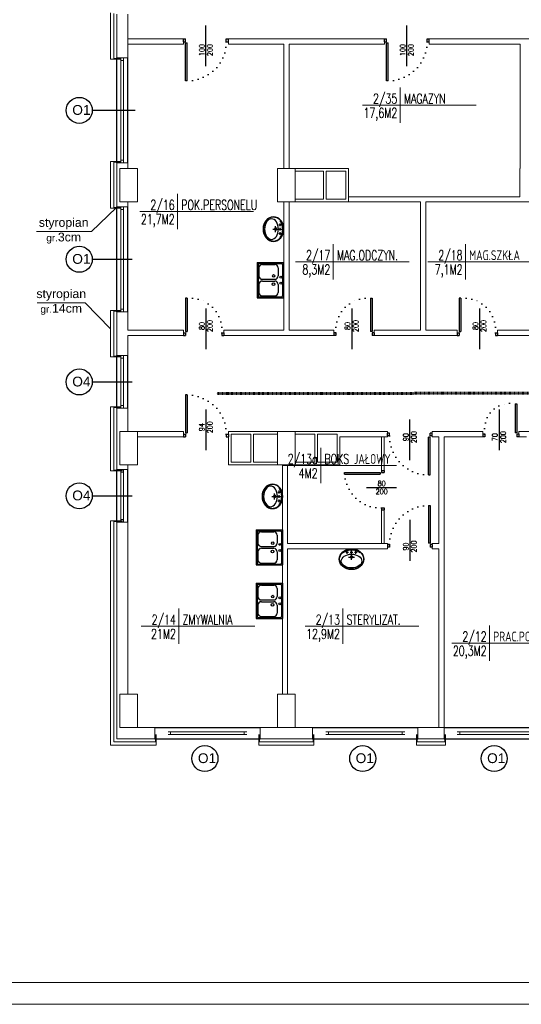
# Model space of a CAD drawing. Header units: millimetres. Extents: x 126553 to 403692, y -95821 to 38049.
# Tile 246 of 256: x 247221 to 248366, y 10924 to 13172. Entities that reach past the tile are written whole.
import ezdxf
from ezdxf.enums import TextEntityAlignment as Align

# ---------------------------------------------------------------- set-up
doc = ezdxf.new("R2010")
doc.units = ezdxf.units.MM
doc.linetypes.add('DASHDOT', pattern=[1, 0.5, -0.25, 0, -0.25])
doc.linetypes.add('DOTX2', pattern=[12.7, 0, -12.7])
for name, color, linetype, lineweight in [('CIENKIE', 7, 'Continuous', 18), ('ewakaucja', 3, 'Continuous', 50), ('ocieplenie', 253, 'BATTING', 18), ('OKNA', 7, 'Continuous', 13), ('opisy', 7, 'Continuous', 18), ('ramki', 250, 'Continuous', 13), ('WAW_ŚLUSARKA ALUMINIOWA OPIS PB', 7, 'Continuous', 9), ('ŚCIANY GRUBE', 7, 'Continuous', 20)]:
    doc.layers.add(name, color=color, linetype=linetype, lineweight=lineweight)
doc.layers.add('WIDOK', color=7, linetype='Continuous')
doc.styles.add('OPIS', font='romans.shx', dxfattribs={"width": 0.8})
doc.styles.add('ROMANS', font='romans.shx', dxfattribs={"width": 0.7})
doc.styles.add('STYLE1', font='txt', dxfattribs={"width": 0.8})
doc.linetypes.add('BATTING', pattern='A,0.0001,-0.1,[134,LTYPESHP.SHX,S=0.1,R=0,X=-0.1,Y=0],-0.2,[134,LTYPESHP.SHX,S=0.1,R=180,X=0.1,Y=0],-0.1', length=0.4001)

# ---------------------------------------------------------------- blocks, each defined once
blk = doc.blocks.new('OKNO')
at = {"layer": 'OKNA'}
for p, q in [((30, 15.9), (210, 15.9)), ((30, 9.9), (210, 9.9)), ((36, 9.9), (36, 15.9)), ((204, 9.9), (204, 15.9))]:
    blk.add_line(p, q, dxfattribs=at)
blk = doc.blocks.new('METKA')
for p, q in [((0, 26.9), (0, -26.9)), ((-57.4, 0), (115.4, 0))]:
    blk.add_line(p, q)
at = {"layer": 'opisy', "style": 'STYLE1', "width": 0.8, "flags": 4}
for tag, p in [('NUMER', (-6.1, 4.5)), ('POWIERZCHNIA', (-6, -24.6))]:
    blk.add_attdef(tag, text='', height=17, dxfattribs=at).set_placement(p, align=Align.RIGHT)
for tag, p in [('NAZWA', (5.3, 4.6)), ('POSADZKA', (5.6, -24.7))]:
    blk.add_attdef(tag, p, '', height=17, dxfattribs=at)
blk = doc.blocks.new('umblcd')
for p, q in [((-13.1, -8), (-6.9, -8)), ((-10, -11.2), (-10, -4.9)), ((-6.8, -18.8), (6.9, -18.8)), ((-3.1, -8), (3.1, -8)), ((0, -11.2), (0, -4.9)), ((0, -25), (0, -12.3)), ((6.9, -8), (13.1, -8)), ((10, -11.2), (10, -4.9))]:
    blk.add_line(p, q)
for centre, radius in [((-10, -8), 1), ((0, -18.8), 2.75), ((0, -18.8), 2.12), ((0, -8), 1), ((10, -8), 1)]:
    blk.add_circle(centre, radius)
for centre, major_axis, ratio in [((0, -23.7), (28, 0), 0.84777), ((0, -28), (23.5, 0), 0.670213)]:
    blk.add_ellipse(centre, major_axis=major_axis, ratio=ratio)
blk.add_ellipse((0, -23.7), major_axis=(27.3, 0), ratio=0.755375, start_param=7.077945, end_param=8.630335)
blk.add_open_spline([(27.3, -23.7), (27.3, -23), (27.3, -22.2), (27, -20.1), (26.8, -18.9), (26, -16.4), (25.4, -15.2), (24.2, -12.9), (23.4, -11.7), (21.7, -9.6), (20.7, -8.6), (18.6, -6.8), (17.5, -5.9), (15, -4.4), (13.7, -3.7), (11, -2.6), (9.6, -2.1), (6.7, -1.3), (5.2, -1), (2.1, -0.7), (0.6, -0.6), (-2.4, -0.7), (-4, -0.9), (-7, -1.4), (-8.4, -1.7), (-11.3, -2.7), (-12.7, -3.2), (-15.3, -4.5), (-16.5, -5.3), (-18.8, -7), (-19.9, -7.9), (-21.9, -9.8), (-22.8, -10.9), (-24.3, -13.1), (-25, -14.3), (-26.1, -16.6), (-26.5, -17.9), (-27.1, -20.4), (-27.3, -21.7), (-27.4, -24.2), (-27.3, -25.5), (-26.9, -28), (-26.6, -29.3), (-25.7, -31.7), (-25.1, -32.9), (-23.8, -35.2), (-23, -36.3), (-21.2, -38.4), (-20.2, -39.4), (-18, -41.2), (-16.8, -42), (-14.3, -43.4), (-13, -44.1), (-10.2, -45.2), (-8.8, -45.6), (-5.9, -46.3), (-4.3, -46.6), (-1.3, -46.8), (0.2, -46.9), (3.3, -46.7), (4.8, -46.5), (7.8, -45.9), (9.2, -45.5), (12, -44.5), (13.4, -43.9), (16, -42.5), (17.2, -41.7), (19.4, -40), (20.5, -39.1), (22.4, -37.1), (23.2, -36), (24.7, -33.7), (25.3, -32.6), (26.3, -30.2), (26.7, -28.9), (27.2, -26.4), (27.3, -25.1), (27.3, -23.8), (27.3, -23.8), (27.3, -23.7)], degree=3, knots=[0, 0, 0, 0, 0.102087, 0.102087, 0.269017, 0.269017, 0.435947, 0.435947, 0.602878, 0.602878, 0.769808, 0.769808, 0.936738, 0.936738, 1.103669, 1.103669, 1.270599, 1.270599, 1.437529, 1.437529, 1.60446, 1.60446, 1.77139, 1.77139, 1.93832, 1.93832, 2.105251, 2.105251, 2.272181, 2.272181, 2.439112, 2.439112, 2.606042, 2.606042, 2.772972, 2.772972, 2.939903, 2.939903, 3.106833, 3.106833, 3.273763, 3.273763, 3.440694, 3.440694, 3.607624, 3.607624, 3.774554, 3.774554, 3.941485, 3.941485, 4.108415, 4.108415, 4.275345, 4.275345, 4.442276, 4.442276, 4.609206, 4.609206, 4.776136, 4.776136, 4.943067, 4.943067, 5.109997, 5.109997, 5.276927, 5.276927, 5.443858, 5.443858, 5.610788, 5.610788, 5.777718, 5.777718, 5.944649, 5.944649, 6.111579, 6.111579, 6.27851, 6.27851, 6.283185, 6.283185, 6.283185, 6.283185])
blk = doc.blocks.new('zl1')
for p, q in [((0, 0), (80, 0)), ((0, -60), (0, 0)), ((80, -60), (80, 0)), ((2, -56), (2, -4)), ((4, -2), (76, -2)), ((4, -48), (4, -20)), ((12, -12), (30, -12)), ((38, -48), (38, -20)), ((42, -48), (42, -20)), ((50, -12), (68, -12)), ((76, -48), (76, -20)), ((78, -56), (78, -4)), ((0, -60), (80, -60)), ((4, -58), (76, -58)), ((12, -56), (30, -56)), ((50, -56), (68, -56))]:
    blk.add_line(p, q)
for centre, radius in [((30.353874, -22.445313), 3), ((33.178611, -6.017334), 2), ((46.898765, -6.017334), 2), ((49.118202, -22.719116), 3)]:
    blk.add_circle(centre, radius)
for centre, radius, start, end in [((4, -4), 2, 90, 180), ((12, -20), 8, 90, 180), ((30, -20), 8, 0, 90), ((50, -20), 8, 90, 180), ((68, -20), 8, 0, 90), ((76, -4), 2, 0, 90), ((4, -56), 2, 180, 270), ((12, -48), 8, 180, 270), ((30, -48), 8, 270, 0), ((50, -48), 8, 180, 270), ((68, -48), 8, 270, 0), ((76, -56), 2, 270, 0)]:
    blk.add_arc(centre, radius, start, end)
blk = doc.blocks.new('o2')
at = {"layer": 'WIDOK'}
blk.add_circle((-85.4, -0.7), 29.7, dxfattribs=at)
at = {"layer": 'opisy', "insert": (-101.5, 11.4), "char_height": 22.4, "width": 15.9, "attachment_point": 1}
blk.add_mtext('{\\fArial|b0|i0|c238|p34;O4}', dxfattribs=at)
blk = doc.blocks.new('o1')
at = {"layer": 'WIDOK'}
blk.add_circle((-85.4, -0.7), 29.7, dxfattribs=at)
at = {"layer": 'opisy', "insert": (-101.5, 11.4), "char_height": 22.4, "width": 15.9, "attachment_point": 1}
blk.add_mtext('{\\fArial|b0|i0|c238|p34;O1}', dxfattribs=at)
blk = doc.blocks.new('A$C121B6CE3')
blk.add_lwpolyline([(0, -20), (0, 20)])
at = {"style": 'OPIS', "width": 0.8}
blk.add_attdef('Szerokość', text='', height=12, rotation=90, dxfattribs=at).set_placement((0, 0), align=Align.BOTTOM_CENTER)
blk.add_attdef('Wysokość', text='', height=12, rotation=90, dxfattribs=at).set_placement((3, 0), align=Align.TOP_CENTER)

msp = doc.modelspace()

# ---------------------------------------------------------------- linework, layer by layer
for p, q in [((247646.1461, 13065.78891), (247646.1461, 13158.80601)), ((248104.48927, 13065.78891), (248104.48927, 13158.80601)), ((247595.1461, 13121.53846), (247595.1461, 13127.65846)), ((247595.1461, 13127.65846), (247599.7407, 13127.65846)), ((247595.1461, 13121.53846), (247599.7407, 13121.53846)), ((247599.7407, 13121.53846), (247599.7407, 13127.65846)), ((247599.7407, 13032.47915), (247599.7407, 13118.78171)), ((247599.7407, 13118.78171), (247603.41637, 13118.78171)), ((247603.41637, 13032.40333), (247603.41637, 13118.78171)), ((247692.55151, 13121.53846), (247692.55151, 13127.65846)), ((247692.55151, 13127.65846), (247697.1461, 13127.65846)), ((247692.55151, 13121.53846), (247697.1461, 13121.53846)), ((247697.1461, 13121.53846), (247697.1461, 13127.65846)), ((248053.48927, 13121.53846), (248053.48927, 13127.65846)), ((248053.48927, 13127.65846), (248058.08387, 13127.65846)), ((248053.48927, 13121.53846), (248058.08387, 13121.53846)), ((248058.08387, 13121.53846), (248058.08387, 13127.65846)), ((248058.08387, 13032.47915), (248058.08387, 13118.78171)), ((248058.08387, 13118.78171), (248061.75954, 13118.78171)), ((248061.75954, 13032.40333), (248061.75954, 13118.78171)), ((248150.89468, 13121.53846), (248150.89468, 13127.65846)), ((248150.89468, 13127.65846), (248155.48927, 13127.65846)), ((248150.89468, 13121.53846), (248155.48927, 13121.53846)), ((248155.48927, 13121.53846), (248155.48927, 13127.65846)), ((247603.41637, 13032.40333), (247599.7407, 13032.40333)), ((248061.75954, 13032.40333), (248058.08387, 13032.40333)), ((247603.41637, 12535.9136), (247599.7407, 12535.9136)), ((247599.7407, 12535.83778), (247599.7407, 12459.53522)), ((247603.41637, 12535.9136), (247603.41637, 12459.53522)), ((248021.48607, 12535.9136), (248021.48607, 12459.53522)), ((248021.48607, 12535.9136), (248025.16174, 12535.9136)), ((248025.16174, 12535.83778), (248025.16174, 12459.53522)), ((248227.75954, 12535.9136), (248224.08387, 12535.9136)), ((248224.08387, 12535.83778), (248224.08387, 12459.53522)), ((248227.75954, 12535.9136), (248227.75954, 12459.53522)), ((247646.1461, 12512.52802), (247646.1461, 12419.51091)), ((247978.75634, 12512.52802), (247978.75634, 12419.51091)), ((248270.48927, 12512.52802), (248270.48927, 12419.51091)), ((247595.1461, 12456.77846), (247595.1461, 12450.65846)), ((247595.1461, 12456.77846), (247599.7407, 12456.77846)), ((247599.7407, 12459.53522), (247603.41637, 12459.53522)), ((247599.7407, 12456.77846), (247599.7407, 12450.65846)), ((247682.55151, 12456.77846), (247682.55151, 12450.65846)), ((247682.55151, 12456.77846), (247687.1461, 12456.77846)), ((247687.1461, 12456.77846), (247687.1461, 12450.65846)), ((247937.75634, 12456.77846), (247937.75634, 12450.65846)), ((247942.35093, 12456.77846), (247937.75634, 12456.77846)), ((247942.35093, 12456.77846), (247942.35093, 12450.65846)), ((248025.16174, 12459.53522), (248021.48607, 12459.53522)), ((248029.75634, 12456.77846), (248025.16174, 12456.77846)), ((248025.16174, 12456.77846), (248025.16174, 12450.65846)), ((248029.75634, 12456.77846), (248029.75634, 12450.65846)), ((248219.48927, 12456.77846), (248219.48927, 12450.65846)), ((248219.48927, 12456.77846), (248224.08387, 12456.77846)), ((248224.08387, 12459.53522), (248227.75954, 12459.53522)), ((248224.08387, 12456.77846), (248224.08387, 12450.65846)), ((248306.89468, 12456.77846), (248306.89468, 12450.65846)), ((248306.89468, 12456.77846), (248311.48927, 12456.77846)), ((248311.48927, 12456.77846), (248311.48927, 12450.65846)), ((247595.1461, 12450.65846), (247599.7407, 12450.65846)), ((247682.55151, 12450.65846), (247687.1461, 12450.65846)), ((247942.35093, 12450.65846), (247937.75634, 12450.65846)), ((248029.75634, 12450.65846), (248025.16174, 12450.65846)), ((248219.48927, 12450.65846), (248224.08387, 12450.65846)), ((248306.89468, 12450.65846), (248311.48927, 12450.65846)), ((247603.41637, 12314.9136), (247599.7407, 12314.9136)), ((247599.7407, 12314.83778), (247599.7407, 12228.53522)), ((247603.41637, 12314.9136), (247603.41637, 12228.53522)), ((247646.1461, 12281.52802), (247646.1461, 12188.51091)), ((248314.97811, 12281.52802), (248314.97811, 12188.51091)), ((248351.4324, 12294.9136), (248351.4324, 12228.53522)), ((248351.4324, 12294.9136), (248355.10808, 12294.9136)), ((248355.10808, 12294.83778), (248355.10808, 12228.53522)), ((248111.48927, 12165.84891), (248111.48927, 12258.86601)), ((247595.1461, 12225.77846), (247595.1461, 12219.65846)), ((247595.1461, 12225.77846), (247599.7407, 12225.77846)), ((247595.1461, 12219.65846), (247599.7407, 12219.65846)), ((247599.7407, 12228.53522), (247603.41637, 12228.53522)), ((247599.7407, 12225.77846), (247599.7407, 12219.65846)), ((247692.55151, 12225.77846), (247692.55151, 12219.65846)), ((247692.55151, 12225.77846), (247697.1461, 12225.77846)), ((247692.55151, 12219.65846), (247697.1461, 12219.65846)), ((247697.1461, 12225.77846), (247697.1461, 12219.65846)), ((248060.48927, 12221.59846), (248060.48927, 12227.71846)), ((248065.08387, 12227.71846), (248060.48927, 12227.71846)), ((248065.08387, 12221.59846), (248060.48927, 12221.59846)), ((248065.08387, 12221.59846), (248065.08387, 12227.71846)), ((248154.219, 12132.46333), (248154.219, 12218.84171)), ((248157.89468, 12218.84171), (248154.219, 12218.84171)), ((248162.48927, 12227.71846), (248157.89468, 12227.71846)), ((248157.89468, 12221.59846), (248157.89468, 12227.71846)), ((248162.48927, 12221.59846), (248157.89468, 12221.59846)), ((248157.89468, 12132.53915), (248157.89468, 12218.84171)), ((248162.48927, 12221.59846), (248162.48927, 12227.71846)), ((248277.70267, 12225.77846), (248277.70267, 12219.65846)), ((248282.29726, 12225.77846), (248277.70267, 12225.77846)), ((248282.29726, 12219.65846), (248277.70267, 12219.65846)), ((248282.29726, 12225.77846), (248282.29726, 12219.65846)), ((248355.10808, 12228.53522), (248351.4324, 12228.53522)), ((248359.70267, 12225.77846), (248355.10808, 12225.77846)), ((248355.10808, 12225.77846), (248355.10808, 12219.65846)), ((248359.70267, 12219.65846), (248355.10808, 12219.65846)), ((248359.70267, 12225.77846), (248359.70267, 12219.65846)), ((248046.36927, 12142.39263), (248052.48927, 12142.39263)), ((248046.36927, 12142.39263), (248046.36927, 12137.79804)), ((248052.48927, 12142.39263), (248052.48927, 12137.79804)), ((247962.00157, 12134.12236), (247962.00157, 12137.79804)), ((247962.00157, 12134.12236), (248043.61252, 12134.12236)), ((247962.07739, 12137.79804), (248043.61252, 12137.79804)), ((248043.61252, 12137.79804), (248043.61252, 12134.12236)), ((248046.36927, 12137.79804), (248052.48927, 12137.79804)), ((248154.219, 12132.46333), (248157.89468, 12132.46333)), ((248012.54767, 12103.29553), (248080.7503, 12103.29553)), ((248046.36927, 12056.98723), (248052.48927, 12056.98723)), ((248046.36927, 12056.98723), (248046.36927, 12052.39263)), ((248046.36927, 12052.39263), (248052.48927, 12052.39263)), ((248052.48927, 12056.98723), (248052.48927, 12052.39263)), ((248154.219, 12062.8536), (248154.219, 11976.47522)), ((248154.219, 12062.8536), (248157.89468, 12062.8536)), ((248157.89468, 12062.77778), (248157.89468, 11976.47522)), ((248111.48927, 12029.46802), (248111.48927, 11936.45091)), ((248060.48927, 11973.71846), (248060.48927, 11967.59846)), ((248065.08387, 11973.71846), (248060.48927, 11973.71846)), ((248065.08387, 11967.59846), (248060.48927, 11967.59846)), ((248065.08387, 11973.71846), (248065.08387, 11967.59846)), ((248157.89468, 11976.47522), (248154.219, 11976.47522)), ((248162.48927, 11973.71846), (248157.89468, 11973.71846)), ((248157.89468, 11973.71846), (248157.89468, 11967.59846)), ((248162.48927, 11967.59846), (248157.89468, 11967.59846)), ((248162.48927, 11973.71846), (248162.48927, 11967.59846))]:
    msp.add_line(p, q)
at = {"linetype": 'DOTX2', "extrusion": (0, 0, -1)}
for centre, major_axis, ratio, start_param, end_param in [((247603.41637, 13121.53846), (-63.02806, 63.02806), 1, 2.3561944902, 3.9682396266), ((248061.75954, 13121.53846), (-63.02806, 63.02806), 1, 2.3561944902, 3.9682396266), ((248026.3725, 12451.66976), (-61.55079, 64.47148), 0.8900810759, -0.8060225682, 0.8060225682), ((248361.17285, 12215.53085), (-61.33996, 64.67211), 0.7801695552, -0.8060225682, 0.8060225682), ((248046.93272, 12141.9418), (59.39151, 61.94991), 0.9790367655, 2.3733256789, 3.9098596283), ((248154.219, 11973.71846), (63.02806, -63.02806), 1, 2.3561944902, 3.9682396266)]:
    msp.add_ellipse(centre, major_axis=major_axis, ratio=ratio, start_param=start_param, end_param=end_param, dxfattribs=at)
at = {"linetype": 'DOTX2'}
for centre, major_axis, ratio, start_param, end_param in [((247598.52994, 12451.66976), (61.55079, 64.47148), 0.8900810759, -0.8060225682, 0.8060225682), ((248222.87312, 12451.66976), (61.55079, 64.47148), 0.8900810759, -0.8060225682, 0.8060225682), ((247603.41637, 12225.77846), (63.02806, 63.02806), 1, 5.4977871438, 7.1098322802), ((248154.219, 12221.59846), (63.02806, 63.02806), 1, 2.3561944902, 3.9682396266)]:
    msp.add_ellipse(centre, major_axis=major_axis, ratio=ratio, start_param=start_param, end_param=end_param, dxfattribs=at)
at = {"layer": 'ewakaucja', "color": 3, "linetype": 'DASHDOT', "lineweight": 60}
msp.add_lwpolyline([(251167.60815, 12319.43298), (247670.50232, 12318.52547)], dxfattribs=at)
at = {"layer": 'ocieplenie'}
for p, q in [((247428.48927, 13081.65909), (247428.48927, 13187.65783)), ((247451.58135, 13081.65909), (247428.48927, 13081.65909)), ((247428.48927, 12741.65909), (247428.48927, 12847.65783)), ((247451.58135, 12847.65783), (247428.48927, 12847.65783)), ((247451.58135, 12741.65909), (247428.48927, 12741.65909)), ((247428.48927, 12401.65909), (247428.48927, 12507.65783)), ((247451.58135, 12507.65783), (247428.48927, 12507.65783)), ((247451.58135, 12401.65909), (247428.48927, 12401.65909)), ((247428.48927, 12141.65909), (247428.48927, 12287.65783)), ((247451.58135, 12287.65783), (247428.48927, 12287.65783)), ((247455.91898, 12141.65909), (247428.48927, 12141.65909)), ((247428.48927, 11515.65846), (247428.48927, 12027.65783)), ((247455.91898, 12027.65783), (247428.48927, 12027.65783)), ((247532.48927, 11515.65846), (247532.48927, 11539.56639)), ((247766.48927, 11515.65846), (247766.48927, 11539.56639)), ((247892.48927, 11515.65846), (247892.48927, 11539.56639)), ((248126.48927, 11515.65846), (248126.48927, 11539.56639)), ((248192.48927, 11515.65846), (248192.48927, 11539.56639)), ((247532.48927, 11515.65846), (247428.48927, 11515.65846)), ((247892.48927, 11515.65846), (247766.48927, 11515.65846)), ((248192.48927, 11515.65846), (248126.48927, 11515.65846))]:
    msp.add_line(p, q, dxfattribs=at)
at = {"layer": 'ocieplenie', "linetype": 'BATTING', "ltscale": 0.65}
for p, q in [((247435.48927, 13081.65909), (247435.48927, 13186.15783)), ((247435.48927, 12741.65909), (247435.48927, 12847.65783)), ((247435.48927, 12401.65909), (247435.48927, 12507.65783)), ((247435.48927, 12143.15909), (247435.48927, 12287.65783)), ((247435.48927, 11522.65846), (247435.48927, 12026.15783)), ((247530.98927, 11522.65846), (247435.48927, 11522.65846)), ((247890.98927, 11522.65846), (247767.98927, 11522.65846)), ((248190.98927, 11522.65846), (248127.98927, 11522.65846))]:
    msp.add_line(p, q, dxfattribs=at)
at = {"layer": 'ocieplenie', "linetype": 'BATTING', "ltscale": 0.15}
for p, q in [((247451.58135, 13083.15909), (247435.48927, 13083.15909)), ((247451.58135, 12846.15783), (247435.48927, 12846.15783)), ((247451.58135, 12743.15909), (247435.48927, 12743.15909)), ((247451.58135, 12506.15783), (247435.48927, 12506.15783)), ((247451.58135, 12403.15909), (247435.48927, 12403.15909)), ((247451.58135, 12286.15783), (247435.48927, 12286.15783)), ((247455.91898, 12143.15909), (247435.48927, 12143.15909)), ((247455.91898, 12026.15783), (247435.48927, 12026.15783)), ((247530.98927, 11522.65846), (247530.98927, 11539.56639)), ((247767.98927, 11522.65846), (247767.98927, 11539.56639)), ((247890.98927, 11522.65846), (247890.98927, 11539.56639)), ((248127.98927, 11522.65846), (248127.98927, 11539.56639)), ((248190.98927, 11522.65846), (248190.98927, 11539.56639))]:
    msp.add_line(p, q, dxfattribs=at)
at = {"layer": 'OKNA'}
for p, q in [((247451.58135, 12844.65846), (247451.58135, 13084.65846)), ((247457.58135, 12844.65846), (247457.58135, 13084.65846)), ((247457.58135, 13078.65846), (247451.58135, 13078.65846)), ((247457.58135, 12850.65846), (247451.58135, 12850.65846)), ((247451.58135, 12504.65846), (247451.58135, 12744.65846)), ((247457.58135, 12738.65846), (247451.58135, 12738.65846)), ((247457.58135, 12504.65846), (247457.58135, 12744.65846)), ((247457.58135, 12510.65846), (247451.58135, 12510.65846)), ((247451.58135, 12284.65846), (247451.58135, 12404.65846)), ((247457.58135, 12398.65846), (247451.58135, 12398.65846)), ((247457.58135, 12284.65846), (247457.58135, 12404.65846)), ((247457.58135, 12290.65846), (247451.58135, 12290.65846)), ((247451.58135, 12024.65846), (247451.58135, 12144.65846)), ((247457.58135, 12024.65846), (247457.58135, 12144.65846)), ((247457.58135, 12138.65846), (247451.58135, 12138.65846)), ((247457.58135, 12030.65846), (247451.58135, 12030.65846))]:
    msp.add_line(p, q, dxfattribs=at)
at = {"layer": 'opisy'}
for points in [[(247259.35909, 12688.26753), (247385.04456, 12688.26753), (247441.47788, 12742.17736)], [(247260.62176, 12525.56492), (247370.28264, 12525.56492), (247428.16562, 12465.70044)]]:
    msp.add_lwpolyline(points, dxfattribs=at)
at = {"layer": 'ramki', "color": 0, "ltscale": 0.6}
for points in [[(246822.07419, 15123.67677), (259725.78952, 15123.67677), (259725.78952, 10923.67677), (246822.07419, 10923.67677)], [(247022.07419, 15073.67677), (259675.78952, 15073.67677), (259675.78952, 10973.67677), (247022.07419, 10973.67677)]]:
    msp.add_lwpolyline(points, close=True, dxfattribs=at)
at = {"layer": 'WIDOK'}
for p, q in [((247442.48927, 12844.65846), (247442.48927, 13084.65846)), ((247467.48927, 12844.65846), (247467.48927, 13084.65846)), ((247386.78039, 12965.32235), (247484.40021, 12965.32235)), ((247442.48927, 12504.65846), (247442.48927, 12744.65846)), ((247467.48927, 12504.65846), (247467.48927, 12744.65846)), ((247386.78042, 12624.62068), (247477.62914, 12624.62068)), ((247442.48927, 12284.65846), (247442.48927, 12404.65846)), ((247467.48927, 12284.65846), (247467.48927, 12404.65846)), ((247386.78039, 12344.65846), (247477.62911, 12344.65846)), ((247442.48927, 12024.65846), (247442.48927, 12144.65846)), ((247467.48927, 12024.65846), (247467.48927, 12144.65846)), ((247386.78039, 12084.65846), (247477.62911, 12084.65846)), ((247529.48927, 11555.65846), (247769.48927, 11555.65846)), ((247889.48927, 11555.65846), (248129.48927, 11555.65846)), ((248189.48927, 11555.65846), (248429.48927, 11555.65846)), ((247529.48927, 11529.65846), (247769.48927, 11529.65846)), ((247889.48927, 11529.65846), (248129.48927, 11529.65846)), ((248189.48927, 11529.65846), (248429.48927, 11529.65846))]:
    msp.add_line(p, q, dxfattribs=at)
at = {"layer": 'ŚCIANY GRUBE'}
for p, q in [((247442.48927, 13084.65846), (247442.48927, 13184.65846)), ((247467.48927, 13084.65846), (247467.48927, 13184.65846)), ((247595.1461, 13127.65846), (247467.48927, 13127.65846)), ((247595.1461, 13115.65846), (247467.48927, 13115.65846)), ((247595.1461, 13127.65846), (247595.1461, 13115.65846)), ((248053.48927, 13127.65846), (247697.1461, 13127.65846)), ((247715.1461, 13127.65846), (247697.1461, 13127.65846)), ((247697.1461, 13127.65846), (247697.1461, 13115.65846)), ((247823.71829, 13115.65846), (247697.1461, 13115.65846)), ((247823.71829, 12831.65846), (247823.71829, 13115.65846)), ((247835.71829, 12831.65846), (247835.71829, 13115.65846)), ((248053.48927, 13115.65846), (247835.71829, 13115.65846)), ((248053.48927, 13127.65846), (248053.48927, 13115.65846)), ((248497.48927, 13127.65846), (248155.48927, 13127.65846)), ((248173.48927, 13127.65846), (248155.48927, 13127.65846)), ((248155.48927, 13127.65846), (248155.48927, 13115.65846)), ((248362.71829, 13115.65846), (248155.48927, 13115.65846)), ((248362.71829, 12831.65846), (248362.71829, 13115.65846)), ((247467.48927, 13084.65846), (247442.48927, 13084.65846)), ((247467.48927, 12844.65846), (247442.48927, 12844.65846)), ((247442.48927, 12744.65846), (247442.48927, 12844.65846)), ((247467.48927, 12831.65846), (247467.48927, 12844.65846)), ((247914.48927, 12831.65846), (247849.48927, 12831.65846)), ((247914.48927, 12825.65846), (247849.48927, 12825.65846)), ((247971.48927, 12831.65846), (247914.48927, 12831.65846)), ((247914.48927, 12761.65846), (247914.48927, 12825.65846)), ((247965.48927, 12825.65846), (247920.48927, 12825.65846)), ((247920.48927, 12761.65846), (247920.48927, 12825.65846)), ((247965.48927, 12761.65846), (247965.48927, 12825.65846)), ((247971.48927, 12755.65846), (247971.48927, 12831.65846)), ((248362.48927, 12767.48282), (248362.48927, 12831.65846)), ((247467.48927, 12744.65846), (247467.48927, 12755.65846)), ((247823.71829, 12462.65846), (247823.71829, 12755.65846)), ((247835.71829, 12462.65846), (247835.71829, 12755.65846)), ((247914.48927, 12761.65846), (247849.48927, 12761.65846)), ((247971.48927, 12755.65846), (247849.48927, 12755.65846)), ((247965.48927, 12761.65846), (247920.48927, 12761.65846)), ((248362.48927, 12767.48282), (247971.48927, 12767.48282)), ((248135.71829, 12755.65846), (247971.48927, 12755.65846)), ((248135.71829, 12462.65846), (248135.71829, 12755.65846)), ((248147.71829, 12755.65846), (248402.71829, 12755.65846)), ((248147.71829, 12462.65846), (248147.71829, 12755.65846)), ((247467.48927, 12744.65846), (247442.48927, 12744.65846)), ((247467.48927, 12504.65846), (247442.48927, 12504.65846)), ((247442.48927, 12404.65846), (247442.48927, 12504.65846)), ((247467.48927, 12462.65846), (247467.48927, 12504.65846)), ((247595.1461, 12462.65846), (247467.48927, 12462.65846)), ((247595.1461, 12450.65846), (247595.1461, 12462.65846)), ((247687.1461, 12450.65846), (247687.1461, 12462.65846)), ((247823.71829, 12462.65846), (247687.1461, 12462.65846)), ((247937.75634, 12462.65846), (247835.71829, 12462.65846)), ((247937.75634, 12450.65846), (247937.75634, 12462.65846)), ((248135.71829, 12462.65846), (248029.75634, 12462.65846)), ((248029.75634, 12450.65846), (248029.75634, 12462.65846)), ((248219.48927, 12462.65846), (248147.71829, 12462.65846)), ((248219.48927, 12450.65846), (248219.48927, 12462.65846)), ((248402.71829, 12462.65846), (248311.48927, 12462.65846)), ((248311.48927, 12450.65846), (248311.48927, 12462.65846)), ((247595.1461, 12450.65846), (247467.48927, 12450.65846)), ((247467.48927, 12404.65846), (247467.48927, 12450.65846)), ((247937.75634, 12450.65846), (247687.1461, 12450.65846)), ((248219.48927, 12450.65846), (248029.75634, 12450.65846)), ((248219.48927, 12450.65846), (248197.48927, 12450.65846)), ((248414.71829, 12450.65846), (248311.48927, 12450.65846)), ((247467.48927, 12404.65846), (247442.48927, 12404.65846)), ((247467.48927, 12284.65846), (247442.48927, 12284.65846)), ((247442.48927, 12144.65846), (247442.48927, 12284.65846)), ((247467.48927, 12231.65846), (247467.48927, 12284.65846)), ((247467.48927, 12231.65846), (247595.1461, 12231.65846)), ((247595.1461, 12219.65846), (247595.1461, 12231.65846)), ((247697.48927, 12155.65846), (247697.48927, 12231.65846)), ((247697.48927, 12231.65846), (247754.48927, 12231.65846)), ((247754.48927, 12231.65846), (247809.48927, 12231.65846)), ((247894.48927, 12231.65846), (247849.48927, 12231.65846)), ((247894.48927, 12231.65846), (248060.48927, 12231.65846)), ((248060.48927, 12219.65846), (248060.48927, 12231.65846)), ((248162.48927, 12231.65846), (248162.48927, 12219.65846)), ((248162.48927, 12231.65846), (248277.70267, 12231.65846)), ((248277.70267, 12219.65846), (248277.70267, 12231.65846)), ((248359.70267, 12231.65846), (248469.48927, 12231.65846)), ((248359.70267, 12219.65846), (248359.70267, 12231.65846)), ((247489.48927, 12219.65846), (247595.1461, 12219.65846)), ((247703.48927, 12225.65846), (247748.48927, 12225.65846)), ((247703.48927, 12161.65846), (247703.48927, 12225.65846)), ((247748.48927, 12161.65846), (247748.48927, 12225.65846)), ((247754.48927, 12161.65846), (247754.48927, 12225.65846)), ((247754.48927, 12225.65846), (247809.48927, 12225.65846)), ((247894.48927, 12225.65846), (247849.48927, 12225.65846)), ((247894.48927, 12161.65846), (247894.48927, 12225.65846)), ((247945.48927, 12225.65846), (247900.48927, 12225.65846)), ((247900.48927, 12161.65846), (247900.48927, 12225.65846)), ((247945.48927, 12161.65846), (247945.48927, 12225.65846)), ((247951.48927, 12219.65846), (248060.48927, 12219.65846)), ((247951.48927, 12155.65846), (247951.48927, 12219.65846)), ((248046.48927, 12142.25502), (248046.48927, 12219.65846)), ((248052.48927, 12142.25502), (248052.48927, 12219.65846)), ((248162.48927, 12219.65846), (248177.48927, 12219.65846)), ((248177.48927, 11975.65846), (248177.48927, 12219.65846)), ((248189.48927, 11555.65846), (248189.48927, 12219.65846)), ((248189.48927, 12219.65846), (248277.70267, 12219.65846)), ((248359.70267, 12219.65846), (248377.48927, 12219.65846)), ((247467.48927, 12144.65846), (247442.48927, 12144.65846)), ((247449.48927, 12155.65846), (247489.48927, 12155.65846)), ((247467.48927, 12144.65846), (247467.48927, 12155.65846)), ((247809.28053, 12155.65846), (247697.48927, 12155.65846)), ((247748.48927, 12161.65846), (247703.48927, 12161.65846)), ((247809.28053, 12161.65846), (247754.48927, 12161.65846)), ((247809.48927, 12155.65846), (247849.48927, 12155.65846)), ((247820.48927, 11631.65846), (247820.48927, 12155.65846)), ((247832.48927, 11975.65846), (247832.48927, 12155.65846)), ((247849.69802, 12161.65846), (247894.48927, 12161.65846)), ((247849.69802, 12155.65846), (247951.48927, 12155.65846)), ((247900.48927, 12161.65846), (247945.48927, 12161.65846)), ((248046.48927, 12142.25502), (248052.48927, 12142.25502)), ((248046.48927, 11975.65846), (248046.48927, 12052.25502)), ((248052.48927, 12052.25502), (248046.48927, 12052.25502)), ((248052.48927, 11975.65846), (248052.48927, 12052.25502)), ((247442.48927, 11529.65846), (247442.48927, 12024.65846)), ((247467.48927, 12024.65846), (247442.48927, 12024.65846)), ((247467.48927, 11631.65846), (247467.48927, 12024.65846)), ((247832.48927, 11975.65846), (248060.48927, 11975.65846)), ((247832.48927, 11963.65846), (248060.48927, 11963.65846)), ((247832.48927, 11631.65846), (247832.48927, 11963.65846)), ((248060.48927, 11963.65846), (248060.48927, 11975.65846)), ((248162.48927, 11963.65846), (248162.48927, 11975.65846)), ((248162.48927, 11975.65846), (248177.48927, 11975.65846)), ((248177.48927, 11963.65846), (248162.48927, 11963.65846)), ((248177.48927, 11555.65846), (248177.48927, 11963.65846)), ((247529.48927, 11555.65846), (247467.48927, 11555.65846)), ((247529.48927, 11529.65846), (247529.48927, 11555.65846)), ((247769.48927, 11529.65846), (247769.48927, 11555.65846)), ((247889.48927, 11555.65846), (247769.48927, 11555.65846)), ((247889.48927, 11555.65846), (247769.48927, 11555.65846)), ((247889.48927, 11555.65846), (247769.48927, 11555.65846)), ((247889.48927, 11529.65846), (247889.48927, 11555.65846)), ((248129.48927, 11529.65846), (248129.48927, 11555.65846)), ((248189.48927, 11555.65846), (248129.48927, 11555.65846)), ((248189.48927, 11555.65846), (248129.48927, 11555.65846)), ((248189.48927, 11529.65846), (248189.48927, 11555.65846)), ((247529.48927, 11529.65846), (247442.48927, 11529.65846)), ((247529.48927, 11529.65846), (247442.48927, 11529.65846)), ((247529.48927, 11529.65846), (247442.48927, 11529.65846)), ((247889.48927, 11529.65846), (247769.48927, 11529.65846)), ((247889.48927, 11529.65846), (247769.48927, 11529.65846)), ((247889.48927, 11529.65846), (247769.48927, 11529.65846)), ((248189.48927, 11529.65846), (248129.48927, 11529.65846)), ((248189.48927, 11529.65846), (248129.48927, 11529.65846))]:
    msp.add_line(p, q, dxfattribs=at)
for points in [[(247449.48927, 12755.65846), (247489.48927, 12755.65846), (247489.48927, 12831.65846), (247449.48927, 12831.65846)], [(247809.48927, 12755.65846), (247849.48927, 12755.65846), (247849.48927, 12831.65846), (247809.48927, 12831.65846)], [(247449.48927, 11555.65846), (247489.48927, 11555.65846), (247489.48927, 11631.65846), (247449.48927, 11631.65846)], [(247809.48927, 11555.65846), (247849.48927, 11555.65846), (247849.48927, 11631.65846), (247809.48927, 11631.65846)]]:
    msp.add_lwpolyline(points, close=True, dxfattribs=at)
for points in [[(247489.48927, 12155.65846), (247489.48927, 12231.65846), (247449.48927, 12231.65846), (247449.48927, 12155.65846)], [(247849.48927, 12155.65846), (247849.48927, 12231.65846), (247809.48927, 12231.65846), (247809.48927, 12155.65846)]]:
    msp.add_lwpolyline(points, dxfattribs=at)

# ---------------------------------------------------------------- block references
at = {"layer": 'CIENKIE'}
ref = msp.add_blockref('METKA', (248089.54901, 12976.52163), dxfattribs=dict(at, xscale=1.5, yscale=1.5, zscale=1.5))
ref.add_attrib('RODZAJ_POMIESCZENIA', 'MAGAZYN', (248097.76272, 12980.30566), dxfattribs={"layer": '0', "height": 22.5, "style": 'ROMANS', "width": 0.7})
ref.add_attrib('POWIERZCHNIA', '17,6M2', dxfattribs={"layer": '0', "height": 22.5, "style": 'ROMANS', "width": 0.7}).set_placement((248082.5476, 12947.61344), align=Align.RIGHT)
ref.add_attrib('NUMER', '2/35', dxfattribs={"layer": '0', "height": 22.5, "style": 'ROMANS', "width": 0.7}).set_placement((248082.5476, 12980.30566), align=Align.RIGHT)
ref = msp.add_blockref('METKA', (247581.48312, 12733.85233), dxfattribs=dict(at, xscale=1.5, yscale=1.5, zscale=1.5))
ref.add_attrib('RODZAJ_POMIESCZENIA', 'POK.PERSONELU', (247589.69684, 12737.63636), dxfattribs={"layer": '0', "height": 22.5, "style": 'ROMANS', "width": 0.7})
ref.add_attrib('POWIERZCHNIA', '21,7M2', dxfattribs={"layer": '0', "height": 22.5, "style": 'ROMANS', "width": 0.7}).set_placement((247574.48171, 12704.94414), align=Align.RIGHT)
ref.add_attrib('NUMER', '2/16', dxfattribs={"layer": '0', "height": 22.5, "style": 'ROMANS', "width": 0.7}).set_placement((247574.48171, 12737.63636), align=Align.RIGHT)
ref = msp.add_blockref('METKA', (247936.64617, 12618.96059), dxfattribs=dict(at, xscale=1.5, yscale=1.5, zscale=1.5))
ref.add_attrib('RODZAJ_POMIESCZENIA', 'MAG.ODCZYN.', (247944.85989, 12622.74462), dxfattribs={"layer": '0', "height": 22.5, "style": 'ROMANS', "width": 0.7})
ref.add_attrib('POWIERZCHNIA', '8,3M2', dxfattribs={"layer": '0', "height": 22.5, "style": 'ROMANS', "width": 0.7}).set_placement((247929.64476, 12590.05241), align=Align.RIGHT)
ref.add_attrib('NUMER', '2/17', dxfattribs={"layer": '0', "height": 22.5, "style": 'ROMANS', "width": 0.7}).set_placement((247929.64476, 12622.74462), align=Align.RIGHT)
ref = msp.add_blockref('METKA', (248238.44839, 12618.96059), dxfattribs=dict(at, xscale=1.5, yscale=1.5, zscale=1.5))
ref.add_attrib('RODZAJ_POMIESCZENIA', 'MAG.SZKŁA', (248246.66211, 12622.74462), dxfattribs={"layer": '0', "height": 22.5, "style": 'ROMANS', "width": 0.7})
ref.add_attrib('POWIERZCHNIA', '7,1M2', dxfattribs={"layer": '0', "height": 22.5, "style": 'ROMANS', "width": 0.7}).set_placement((248231.44698, 12590.05241), align=Align.RIGHT)
ref.add_attrib('NUMER', '2/18', dxfattribs={"layer": '0', "height": 22.5, "style": 'ROMANS', "width": 0.7}).set_placement((248231.44698, 12622.74462), align=Align.RIGHT)
ref = msp.add_blockref('METKA', (247908.01689, 12153.75804), dxfattribs=dict(at, xscale=1.5, yscale=1.5, zscale=1.5))
ref.add_attrib('RODZAJ_POMIESCZENIA', 'BOKS JAŁOWY', (247916.23061, 12157.54207), dxfattribs={"layer": '0', "height": 22.5, "style": 'ROMANS', "width": 0.7})
ref.add_attrib('POWIERZCHNIA', '4M2', dxfattribs={"layer": '0', "height": 22.5, "style": 'ROMANS', "width": 0.7}).set_placement((247901.01548, 12124.84985), align=Align.RIGHT)
ref.add_attrib('NUMER', '2/13a', dxfattribs={"layer": '0', "height": 22.5, "style": 'ROMANS', "width": 0.7}).set_placement((247901.01548, 12157.54207), align=Align.RIGHT)
ref = msp.add_blockref('METKA', (247584.38062, 11786.87031), dxfattribs=dict(at, xscale=1.5, yscale=1.5, zscale=1.5))
ref.add_attrib('RODZAJ_POMIESCZENIA', 'ZMYWALNIA', (247592.59433, 11790.65434), dxfattribs={"layer": '0', "height": 22.5, "style": 'ROMANS', "width": 0.7})
ref.add_attrib('POWIERZCHNIA', '21M2', dxfattribs={"layer": '0', "height": 22.5, "style": 'ROMANS', "width": 0.7}).set_placement((247577.37921, 11757.96212), align=Align.RIGHT)
ref.add_attrib('NUMER', '2/14', dxfattribs={"layer": '0', "height": 22.5, "style": 'ROMANS', "width": 0.7}).set_placement((247577.37921, 11790.65434), align=Align.RIGHT)
ref = msp.add_blockref('METKA', (247958.692, 11786.87031), dxfattribs=dict(at, xscale=1.5, yscale=1.5, zscale=1.5))
ref.add_attrib('RODZAJ_POMIESCZENIA', 'STERYLIZAT.', (247966.90572, 11790.65434), dxfattribs={"layer": '0', "height": 22.5, "style": 'ROMANS', "width": 0.7})
ref.add_attrib('POWIERZCHNIA', '12,9M2', dxfattribs={"layer": '0', "height": 22.5, "style": 'ROMANS', "width": 0.7}).set_placement((247951.69059, 11757.96212), align=Align.RIGHT)
ref.add_attrib('NUMER', '2/13', dxfattribs={"layer": '0', "height": 22.5, "style": 'ROMANS', "width": 0.7}).set_placement((247951.69059, 11790.65434), align=Align.RIGHT)
ref = msp.add_blockref('METKA', (248293.3968, 11748.38928), dxfattribs=dict(at, xscale=1.5, yscale=1.5, zscale=1.5))
ref.add_attrib('RODZAJ_POMIESCZENIA', 'PRAC.PODŁOZY', (248301.61052, 11752.17332), dxfattribs={"layer": '0', "height": 22.5, "style": 'ROMANS', "width": 0.7})
ref.add_attrib('POWIERZCHNIA', '20,3M2', dxfattribs={"layer": '0', "height": 22.5, "style": 'ROMANS', "width": 0.7}).set_placement((248286.39539, 11719.4811), align=Align.RIGHT)
ref.add_attrib('NUMER', '2/12', dxfattribs={"layer": '0', "height": 22.5, "style": 'ROMANS', "width": 0.7}).set_placement((248286.39539, 11752.17332), align=Align.RIGHT)
at = {"layer": 'WAW_ŚLUSARKA ALUMINIOWA OPIS PB', "color": 7}
ref = msp.add_blockref('A$C121B6CE3', (247646.1461, 13102.32086), dxfattribs=dict(at, xscale=-1, rotation=180))
ref.add_attrib('Szerokość', '100', dxfattribs={"layer": '0', "color": 7, "height": 12, "rotation": 90, "style": 'OPIS', "width": 0.8}).set_placement((247646.1461, 13102.32086), align=Align.BOTTOM_CENTER)
ref.add_attrib('Wysokość', '200', dxfattribs={"layer": '0', "color": 7, "height": 12, "rotation": 90, "style": 'OPIS', "width": 0.8}).set_placement((247649.1461, 13102.32086), align=Align.TOP_CENTER)
ref = msp.add_blockref('A$C121B6CE3', (248104.48927, 13102.32086), dxfattribs=dict(at, xscale=-1, rotation=180))
ref.add_attrib('Szerokość', '100', dxfattribs={"layer": '0', "color": 7, "height": 12, "rotation": 90, "style": 'OPIS', "width": 0.8}).set_placement((248104.48927, 13102.32086), align=Align.BOTTOM_CENTER)
ref.add_attrib('Wysokość', '200', dxfattribs={"layer": '0', "color": 7, "height": 12, "rotation": 90, "style": 'OPIS', "width": 0.8}).set_placement((248107.48927, 13102.32086), align=Align.TOP_CENTER)
ref = msp.add_blockref('A$C121B6CE3', (247646.1461, 12472.29259), dxfattribs=dict(at, xscale=-1, rotation=180))
ref.add_attrib('Szerokość', '80', dxfattribs={"layer": '0', "color": 7, "height": 12, "rotation": 90, "style": 'OPIS', "width": 0.8}).set_placement((247646.1461, 12472.29259), align=Align.BOTTOM_CENTER)
ref.add_attrib('Wysokość', '200', dxfattribs={"layer": '0', "color": 7, "height": 12, "rotation": 90, "style": 'OPIS', "width": 0.8}).set_placement((247649.1461, 12472.29259), align=Align.TOP_CENTER)
ref = msp.add_blockref('A$C121B6CE3', (247978.75634, 12472.29259), dxfattribs=dict(at, xscale=-1, rotation=180))
ref.add_attrib('Szerokość', '80', dxfattribs={"layer": '0', "color": 7, "height": 12, "rotation": 90, "style": 'OPIS', "width": 0.8}).set_placement((247978.75634, 12472.29259), align=Align.BOTTOM_CENTER)
ref.add_attrib('Wysokość', '200', dxfattribs={"layer": '0', "color": 7, "height": 12, "rotation": 90, "style": 'OPIS', "width": 0.8}).set_placement((247981.75634, 12472.29259), align=Align.TOP_CENTER)
ref = msp.add_blockref('A$C121B6CE3', (248270.48927, 12472.29259), dxfattribs=dict(at, xscale=-1, rotation=180))
ref.add_attrib('Szerokość', '80', dxfattribs={"layer": '0', "color": 7, "height": 12, "rotation": 90, "style": 'OPIS', "width": 0.8}).set_placement((248270.48927, 12472.29259), align=Align.BOTTOM_CENTER)
ref.add_attrib('Wysokość', '200', dxfattribs={"layer": '0', "color": 7, "height": 12, "rotation": 90, "style": 'OPIS', "width": 0.8}).set_placement((248273.48927, 12472.29259), align=Align.TOP_CENTER)
ref = msp.add_blockref('A$C121B6CE3', (247646.1461, 12241.29259), dxfattribs=dict(at, xscale=-1, rotation=180))
ref.add_attrib('Szerokość', '94', dxfattribs={"layer": '0', "color": 7, "height": 12, "rotation": 90, "style": 'OPIS', "width": 0.8}).set_placement((247646.1461, 12241.29259), align=Align.BOTTOM_CENTER)
ref.add_attrib('Wysokość', '200', dxfattribs={"layer": '0', "color": 7, "height": 12, "rotation": 90, "style": 'OPIS', "width": 0.8}).set_placement((247649.1461, 12241.29259), align=Align.TOP_CENTER)
ref = msp.add_blockref('A$C121B6CE3', (248111.48927, 12218.63058), dxfattribs=dict(at, xscale=-1, rotation=180))
ref.add_attrib('Szerokość', '90', dxfattribs={"layer": '0', "color": 7, "height": 12, "rotation": 90, "style": 'OPIS', "width": 0.8}).set_placement((248111.48927, 12218.63058), align=Align.BOTTOM_CENTER)
ref.add_attrib('Wysokość', '200', dxfattribs={"layer": '0', "color": 7, "height": 12, "rotation": 90, "style": 'OPIS', "width": 0.8}).set_placement((248114.48927, 12218.63058), align=Align.TOP_CENTER)
ref = msp.add_blockref('A$C121B6CE3', (248314.97811, 12218.63058), dxfattribs=dict(at, xscale=-1, rotation=180))
ref.add_attrib('Szerokość', '70', dxfattribs={"layer": '0', "color": 7, "height": 12, "rotation": 90, "style": 'OPIS', "width": 0.8}).set_placement((248314.97811, 12218.63058), align=Align.BOTTOM_CENTER)
ref.add_attrib('Wysokość', '200', dxfattribs={"layer": '0', "color": 7, "height": 12, "rotation": 90, "style": 'OPIS', "width": 0.8}).set_placement((248317.97811, 12218.63058), align=Align.TOP_CENTER)
ref = msp.add_blockref('A$C121B6CE3', (248047.05949, 12103.29553), dxfattribs=dict(at, xscale=-1, rotation=90))
ref.add_attrib('Szerokość', '80', dxfattribs={"layer": '0', "color": 7, "height": 12, "style": 'OPIS', "width": 0.8}).set_placement((248047.05949, 12103.29553), align=Align.BOTTOM_CENTER)
ref.add_attrib('Wysokość', '200', dxfattribs={"layer": '0', "color": 7, "height": 12, "style": 'OPIS', "width": 0.8}).set_placement((248047.05949, 12100.29553), align=Align.TOP_CENTER)
ref = msp.add_blockref('A$C121B6CE3', (248111.48927, 11968.84738), dxfattribs=dict(at, xscale=-1, rotation=180))
ref.add_attrib('Szerokość', '90', dxfattribs={"layer": '0', "color": 7, "height": 12, "rotation": 90, "style": 'OPIS', "width": 0.8}).set_placement((248111.48927, 11968.84738), align=Align.BOTTOM_CENTER)
ref.add_attrib('Wysokość', '200', dxfattribs={"layer": '0', "color": 7, "height": 12, "rotation": 90, "style": 'OPIS', "width": 0.8}).set_placement((248114.48927, 11968.84738), align=Align.TOP_CENTER)
at = {"layer": 'WIDOK'}
for name, p in [('o1', (247442.48927, 12965.46304)), ('o1', (247442.48927, 12625.32235)), ('o2', (247442.48927, 12345.32235)), ('o2', (247442.48927, 12085.32235)), ('umblcd', (247978.3203, 11963.65846)), ('o1', (247729.11968, 11485.40744)), ('o1', (248089.11968, 11485.40744)), ('o1', (248389.11968, 11485.40744))]:
    msp.add_blockref(name, p, dxfattribs=at)
at = {"layer": 'WIDOK', "xscale": -1, "rotation": 270}
for p in [(247823.71829, 12693.58967), (247821.48927, 12083.36089)]:
    msp.add_blockref('umblcd', p, dxfattribs=at)
at = {"layer": 'WIDOK', "rotation": 270}
for p in [(247822.9652, 12617.0205), (247820.73618, 12006.79173), (247820.73618, 11884.89505)]:
    msp.add_blockref('zl1', p, dxfattribs=at)
at = {"layer": 'ŚCIANY GRUBE'}
for p in [(247529.48927, 11529.65846), (247889.48927, 11529.65846), (248189.48927, 11529.65846)]:
    msp.add_blockref('OKNO', p, dxfattribs=at)

# ---------------------------------------------------------------- texts
at = {"layer": 'opisy', "char_height": 20, "width": 276.8659, "attachment_point": 2}
for s, insert in [('{\\farial|b0|i0|c238|p34;styropian \\P\\fArial|b0|i0|c238|p32;\\H0.8125x;gr.\\farial|b0|i0|c238|p34;\\H1.231x;3cm}', (247321.41474, 12718.82629)), ('{\\farial|b0|i0|c238|p34;styropian \\P\\fArial|b0|i0|c238|p32;\\H0.8125x;gr.\\farial|b0|i0|c238|p34;\\H1.231x;14cm}', (247315.79018, 12556.12369))]:
    msp.add_mtext(s, dxfattribs=dict(at, insert=insert))

doc.saveas('drawing.dxf')
